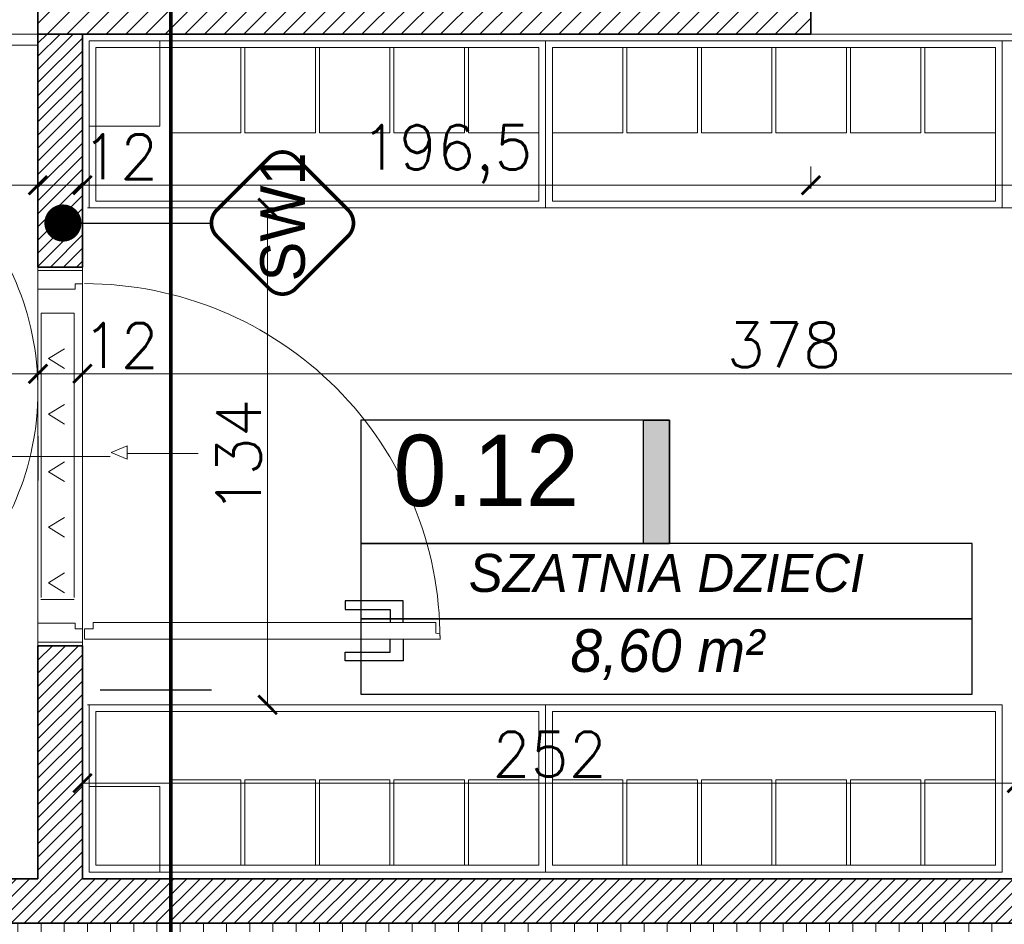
# Model space of a CAD drawing. Header units: millimetres. Extents: x -587 to 33545, y -26688 to 22494.
# Tile 165 of 256: x 10276 to 10541, y 10558 to 10802. Entities that reach past the tile are written whole.
import ezdxf
from ezdxf.lldxf.tags import DXFTag

# ---------------------------------------------------------------- set-up
doc = ezdxf.new("R2010")
doc.units = ezdxf.units.MM
doc.header["$MEASUREMENT"] = 0
doc.linetypes.add('ACAD_ISO10W100', pattern=[18, 12, -3, 0, -3])
for name, color, linetype, lineweight in [('_IS_EKO_kratki transferowe', 160, 'Continuous', 15), ('A_istniejące ściany', 7, 'Continuous', 35), ('A_l.przerywana', 250, 'ICAD_ISO03W100', 9), ('A_opisy', 166, 'Continuous', 15), ('A_projektowane sciany', 5, 'Continuous', 35), ('A_wyposażenie', 7, 'Continuous', 9), ('A_ściany projektowane', 5, 'Continuous', 35), ('l.widokowa', 140, 'Continuous', 15), ('l.wypełnien', 253, 'Continuous', 5), ('szraf1', 8, 'Continuous', 5), ('wymiarowanie', 176, 'Continuous', 9)]:
    doc.layers.add(name, color=color, linetype=linetype, lineweight=lineweight)
for name, color, linetype in [('D-opis', 104, 'Continuous'), ('D-opis-elewacja', 104, 'Continuous'), ('D-opis-elewacje', 104, 'Continuous'), ('stolarka', 1, 'Continuous'), ('tabelki opis', 7, 'Continuous'), ('WYPOSAŻENIE', 1, 'Continuous')]:
    doc.layers.add(name, color=color, linetype=linetype)
doc.styles.add('styl2', font='simplex.shx')
tags = doc.linetypes.add('DASH', pattern=[15, 10, -5]).pattern_tags.tags
tags[6:7] = [DXFTag(74, 4), DXFTag(75, 0), DXFTag(340, '0'), DXFTag(46, 0.0), DXFTag(50, 0.0), DXFTag(44, 0.0), DXFTag(45, 0.0)]
tags[4:5] = [DXFTag(74, 4), DXFTag(75, 0), DXFTag(340, '0'), DXFTag(46, 0.0), DXFTag(50, 0.0), DXFTag(44, 0.0), DXFTag(45, 0.0)]
tags = doc.linetypes.add('ICAD_ISO03W100', pattern=[30, 12, -18]).pattern_tags.tags
tags[6:7] = [DXFTag(74, 4), DXFTag(75, 0), DXFTag(340, '0'), DXFTag(46, 1.0), DXFTag(50, 0.0), DXFTag(44, 0.0), DXFTag(45, 0.0)]
tags[4:5] = [DXFTag(74, 4), DXFTag(75, 0), DXFTag(340, '0'), DXFTag(46, 1.0), DXFTag(50, 0.0), DXFTag(44, 0.0), DXFTag(45, 0.0)]
doc.dimstyles.new('Skala 1-50', dxfattribs={"dimtxt": 12, "dimasz": 5, "dimexe": 1, "dimexo": 1, "dimgap": 1.5, "dimtad": 1, "dimdec": 1, "dimrnd": 0.5, "dimtxsty": 'styl2', "dimblk": 'ARCHTICK', "dimcen": 5, "dimadec": 0, "dimazin": 0, "dimtfac": 1, "dimtdec": 1, "dimtmove": 1, "dimatfit": 3, "dimldrblk": 'ARCHTICK', "dimfxl": 5, "dimfxlon": 1, "dimlwd": -1, "dimlwe": -1, "dimarcsym": 0})

# ---------------------------------------------------------------- blocks, each defined once
blk = doc.blocks.new('FOTEL-K')
at = {"linetype": 'ACAD_ISO10W100'}
for p, q in [((5.633, 7.569), (-5.633, -7.569)), ((7.569, -5.633), (-7.569, 5.633))]:
    blk.add_line(p, q, dxfattribs=at)
for p, q in [((0.222, 4.361), (4.187, 1.41)), ((-0.001, 2.861), (-0.108, 2.718)), ((-0.108, 2.718), (0.638, 2.163)), ((0.798, 2.266), (-0.001, 2.861)), ((1.062, 2.419), (5.201, -0.661)), ((1.629, 2.451), (1.412, 2.159)), ((1.827, 2.303), (1.61, 2.011)), ((-2.741, -0.82), (-2.635, -0.677)), ((-1.941, -1.415), (-2.741, -0.82)), ((-2.635, -0.677), (-1.889, -1.232)), ((6.591, -1.997), (5.367, -1.086)), ((-4.113, -1.465), (-0.148, -4.416)), ((5.289, -1.263), (2.729, -4.704)), ((6.489, -2.135), (5.265, -1.224)), ((2.127, -4.792), (-2.012, -1.712)), ((-1.663, -1.972), (-1.907, -2.301)), ((-1.465, -2.119), (-1.709, -2.448)), ((3.908, -5.603), (2.684, -4.692)), ((3.805, -5.74), (2.581, -4.829))]:
    blk.add_line(p, q)
for points in [[(4.297, 0.733), (4.246, 0.664, -0.414214), (4.065, 0.637), (-0.557, 4.077, -0.414214), (-0.584, 4.258), (-0.532, 4.327, -0.414214), (-0.352, 4.353), (4.271, 0.913, -0.414214)], [(6.473, -0.994), (6.427, -1.056, -0.414214), (6.307, -1.074), (5.103, -0.178, -0.414214), (5.085, -0.058), (5.132, 0.004, -0.414214), (5.252, 0.022), (6.456, -0.874, -0.414214)], [(0.556, -4.295), (0.505, -4.364, -0.414214), (0.324, -4.39), (-4.298, -0.95, -0.414214), (-4.325, -0.769), (-4.273, -0.7, -0.414214), (-4.093, -0.674), (0.53, -4.114, -0.414214)], [(2.811, -5.915), (2.857, -5.853, 0.414214), (2.839, -5.733), (1.636, -4.837, 0.414214), (1.515, -4.855), (1.469, -4.917, 0.414214), (1.487, -5.037), (2.691, -5.933, 0.414214)]]:
    blk.add_lwpolyline(points, format="xyb", close=True)
for points in [[(7.655, -2.789), (6.591, -1.997), (5.464, -3.512), (6.527, -4.304)], [(4.869, -6.532), (3.805, -5.74), (4.933, -4.225), (5.997, -5.017)]]:
    blk.add_lwpolyline(points, close=True)
blk.add_circle((0, 0), 8.291, dxfattribs=at)
for centre, radius, start, end in [((4.045, -3.01), 6.195, 118.7855, 167.9004), ((4.33, -3.223), 6.195, 118.7855, 167.9004), ((4.944, -1.006), 0.43, 323.343, 53.343), ((2.384, -4.447), 0.43, 233.343, 323.343)]:
    blk.add_arc(centre, radius, start, end)
blk = doc.blocks.new('_ArchTick')
at = {"color": 0, "linetype": 'ByBlock', "const_width": 0.15}
blk.add_lwpolyline([(-0.5, -0.5), (0.5, 0.5)], dxfattribs=at)
blk = doc.blocks.new('*D5876')
at = {"layer": 'Defpoints', "color": 0}
for p in [(10066.23, 10734.81), (10280.43, 10726.39), (10280.43, 10706.57)]:
    blk.add_point(p, dxfattribs=at)
at = {"layer": 'wymiarowanie', "color": 0}
for p, q in [((10066.23, 10711.57), (10066.23, 10705.57)), ((10280.43, 10711.57), (10280.43, 10705.57)), ((10066.23, 10706.57), (10280.43, 10706.57))]:
    blk.add_line(p, q, dxfattribs=at)
at = {"layer": 'wymiarowanie', "color": 0, "xscale": 5, "yscale": 5, "zscale": 5, "rotation": 180}
blk.add_blockref('_ArchTick', (10066.23, 10706.57), dxfattribs=at)
at = {"layer": 'wymiarowanie', "color": 0, "xscale": 5, "yscale": 5, "zscale": 5}
blk.add_blockref('_ArchTick', (10280.43, 10706.57), dxfattribs=at)
at = {"layer": 'wymiarowanie', "color": 0, "insert": (10173.33, 10714.22), "char_height": 12, "attachment_point": 5, "style": 'styl2'}
blk.add_mtext('214', dxfattribs=at)
blk = doc.blocks.new('*D5877')
at = {"layer": 'Defpoints', "color": 0}
for p in [(10292.43, 10727.05), (10280.43, 10726.39), (10292.43, 10706.57)]:
    blk.add_point(p, dxfattribs=at)
at = {"layer": 'wymiarowanie', "color": 0}
for p, q in [((10280.43, 10711.57), (10280.43, 10705.57)), ((10292.43, 10711.57), (10292.43, 10705.57)), ((10280.43, 10706.57), (10292.43, 10706.57))]:
    blk.add_line(p, q, dxfattribs=at)
at = {"layer": 'wymiarowanie', "color": 0, "xscale": 5, "yscale": 5, "zscale": 5, "rotation": 180}
blk.add_blockref('_ArchTick', (10280.43, 10706.57), dxfattribs=at)
at = {"layer": 'wymiarowanie', "color": 0, "xscale": 5, "yscale": 5, "zscale": 5}
blk.add_blockref('_ArchTick', (10292.43, 10706.57), dxfattribs=at)
at = {"layer": 'wymiarowanie', "color": 0, "insert": (10302.69, 10714.22), "char_height": 12, "attachment_point": 5, "style": 'styl2'}
blk.add_mtext('12', dxfattribs=at)
blk = doc.blocks.new('*D5878')
at = {"layer": 'Defpoints', "color": 0}
for p in [(10670.47, 10735.78), (10292.43, 10727.05), (10670.47, 10706.57)]:
    blk.add_point(p, dxfattribs=at)
at = {"layer": 'wymiarowanie', "color": 0}
for p, q in [((10292.43, 10711.57), (10292.43, 10705.57)), ((10670.47, 10711.57), (10670.47, 10705.57)), ((10292.43, 10706.57), (10670.47, 10706.57))]:
    blk.add_line(p, q, dxfattribs=at)
at = {"layer": 'wymiarowanie', "color": 0, "xscale": 5, "yscale": 5, "zscale": 5, "rotation": 180}
blk.add_blockref('_ArchTick', (10292.43, 10706.57), dxfattribs=at)
at = {"layer": 'wymiarowanie', "color": 0, "xscale": 5, "yscale": 5, "zscale": 5}
blk.add_blockref('_ArchTick', (10670.47, 10706.57), dxfattribs=at)
at = {"layer": 'wymiarowanie', "color": 0, "insert": (10481.45, 10714.37), "char_height": 12, "attachment_point": 5, "style": 'styl2'}
blk.add_mtext('378', dxfattribs=at)
blk = doc.blocks.new('*D5917')
at = {"layer": 'Defpoints', "color": 0}
for p in [(10342.32, 10751.26), (10344.42, 10751.26), (10344.42, 10617.39)]:
    blk.add_point(p, dxfattribs=at)
at = {"layer": 'wymiarowanie', "color": 0}
for p, q in [((10343.42, 10751.26), (10341.32, 10751.26)), ((10342.32, 10617.39), (10342.32, 10751.26)), ((10343.42, 10617.39), (10341.32, 10617.39))]:
    blk.add_line(p, q, dxfattribs=at)
at = {"layer": 'wymiarowanie', "color": 0, "xscale": 5, "yscale": 5, "zscale": 5}
for p, rotation in [((10342.32, 10751.26), 90), ((10342.32, 10617.39), 270)]:
    blk.add_blockref('_ArchTick', p, dxfattribs=dict(at, rotation=rotation))
at = {"layer": 'wymiarowanie', "color": 0, "insert": (10334.52, 10684.33), "char_height": 12, "attachment_point": 5, "rotation": 90, "style": 'styl2'}
blk.add_mtext('134', dxfattribs=at)
blk = doc.blocks.new('*D6034')
at = {"layer": 'Defpoints', "color": 0}
for p in [(10544.19, 10596.31), (10292.43, 10570.59), (10544.19, 10570.59)]:
    blk.add_point(p, dxfattribs=at)
at = {"layer": 'wymiarowanie', "color": 0}
for p, q in [((10292.43, 10591.31), (10292.43, 10597.31)), ((10544.19, 10591.31), (10544.19, 10597.31)), ((10292.43, 10596.31), (10544.19, 10596.31))]:
    blk.add_line(p, q, dxfattribs=at)
at = {"layer": 'wymiarowanie', "color": 0, "xscale": 5, "yscale": 5, "zscale": 5, "rotation": 180}
blk.add_blockref('_ArchTick', (10292.43, 10596.31), dxfattribs=at)
at = {"layer": 'wymiarowanie', "color": 0, "xscale": 5, "yscale": 5, "zscale": 5}
blk.add_blockref('_ArchTick', (10544.19, 10596.31), dxfattribs=at)
at = {"layer": 'wymiarowanie', "color": 0, "insert": (10418.31, 10604.11), "char_height": 12, "attachment_point": 5, "style": 'styl2'}
blk.add_mtext('252', dxfattribs=at)
blk = doc.blocks.new('*D6038')
at = {"layer": 'Defpoints', "color": 0}
for p in [(10125.49, 10780.62), (10280.43, 10780.62), (10280.43, 10757.37)]:
    blk.add_point(p, dxfattribs=at)
at = {"layer": 'wymiarowanie', "color": 0}
for p, q in [((10125.49, 10762.37), (10125.49, 10756.37)), ((10280.43, 10762.37), (10280.43, 10756.37)), ((10125.49, 10757.37), (10280.43, 10757.37))]:
    blk.add_line(p, q, dxfattribs=at)
at = {"layer": 'wymiarowanie', "color": 0, "xscale": 5, "yscale": 5, "zscale": 5, "rotation": 180}
blk.add_blockref('_ArchTick', (10125.49, 10757.37), dxfattribs=at)
at = {"layer": 'wymiarowanie', "color": 0, "xscale": 5, "yscale": 5, "zscale": 5}
blk.add_blockref('_ArchTick', (10280.43, 10757.37), dxfattribs=at)
at = {"layer": 'wymiarowanie', "color": 0, "insert": (10174.41, 10765.03), "char_height": 12, "attachment_point": 5, "style": 'styl2'}
blk.add_mtext('155', dxfattribs=at)
blk = doc.blocks.new('*D6039')
at = {"layer": 'Defpoints', "color": 0}
for p in [(10280.43, 10780.62), (10292.43, 10780.62), (10292.43, 10757.37)]:
    blk.add_point(p, dxfattribs=at)
at = {"layer": 'wymiarowanie', "color": 0}
for p, q in [((10280.43, 10762.37), (10280.43, 10756.37)), ((10292.43, 10762.37), (10292.43, 10756.37)), ((10280.43, 10757.37), (10292.43, 10757.37))]:
    blk.add_line(p, q, dxfattribs=at)
at = {"layer": 'wymiarowanie', "color": 0, "xscale": 5, "yscale": 5, "zscale": 5, "rotation": 180}
blk.add_blockref('_ArchTick', (10280.43, 10757.37), dxfattribs=at)
at = {"layer": 'wymiarowanie', "color": 0, "xscale": 5, "yscale": 5, "zscale": 5}
blk.add_blockref('_ArchTick', (10292.43, 10757.37), dxfattribs=at)
at = {"layer": 'wymiarowanie', "color": 0, "insert": (10302.56, 10765.03), "char_height": 12, "attachment_point": 5, "style": 'styl2'}
blk.add_mtext('12', dxfattribs=at)
blk = doc.blocks.new('*D6040')
at = {"layer": 'Defpoints', "color": 0}
for p in [(10292.43, 10780.62), (10488.71, 10780.62), (10488.71, 10757.37)]:
    blk.add_point(p, dxfattribs=at)
at = {"layer": 'wymiarowanie', "color": 0}
for p, q in [((10292.43, 10762.37), (10292.43, 10756.37)), ((10488.71, 10762.37), (10488.71, 10756.37)), ((10292.43, 10757.37), (10488.71, 10757.37))]:
    blk.add_line(p, q, dxfattribs=at)
at = {"layer": 'wymiarowanie', "color": 0, "xscale": 5, "yscale": 5, "zscale": 5, "rotation": 180}
blk.add_blockref('_ArchTick', (10292.43, 10757.37), dxfattribs=at)
at = {"layer": 'wymiarowanie', "color": 0, "xscale": 5, "yscale": 5, "zscale": 5}
blk.add_blockref('_ArchTick', (10488.71, 10757.37), dxfattribs=at)
at = {"layer": 'wymiarowanie', "color": 0, "insert": (10390.57, 10765.73), "char_height": 12, "attachment_point": 5, "style": 'styl2'}
blk.add_mtext('196,5', dxfattribs=at)
blk = doc.blocks.new('*D6041')
at = {"layer": 'Defpoints', "color": 0}
for p in [(10488.71, 10780.62), (10643.65, 10780.62), (10643.65, 10757.37)]:
    blk.add_point(p, dxfattribs=at)
at = {"layer": 'wymiarowanie', "color": 0}
for p, q in [((10488.71, 10762.37), (10488.71, 10756.37)), ((10643.65, 10762.37), (10643.65, 10756.37)), ((10488.71, 10757.37), (10643.65, 10757.37))]:
    blk.add_line(p, q, dxfattribs=at)
at = {"layer": 'wymiarowanie', "color": 0, "xscale": 5, "yscale": 5, "zscale": 5, "rotation": 180}
blk.add_blockref('_ArchTick', (10488.71, 10757.37), dxfattribs=at)
at = {"layer": 'wymiarowanie', "color": 0, "xscale": 5, "yscale": 5, "zscale": 5}
blk.add_blockref('_ArchTick', (10643.65, 10757.37), dxfattribs=at)
at = {"layer": 'wymiarowanie', "color": 0, "insert": (10595.47, 10765.28), "char_height": 12, "attachment_point": 5, "style": 'styl2'}
blk.add_mtext('155', dxfattribs=at)
blk = doc.blocks.new('*D6196')
at = {"layer": 'Defpoints', "color": 0}
for p in [(10280.43, 10798.06), (10241.04, 10735.33), (10280.43, 10735.33)]:
    blk.add_point(p, dxfattribs=at)
at = {"layer": 'wymiarowanie', "color": 0}
for p, q in [((10246.04, 10798.06), (10240.04, 10798.06)), ((10241.04, 10798.06), (10241.04, 10735.33)), ((10246.04, 10735.33), (10240.04, 10735.33))]:
    blk.add_line(p, q, dxfattribs=at)
at = {"layer": 'wymiarowanie', "color": 0, "xscale": 5, "yscale": 5, "zscale": 5}
for p, rotation in [((10241.04, 10798.06), 90), ((10241.04, 10735.33), 270)]:
    blk.add_blockref('_ArchTick', p, dxfattribs=dict(at, rotation=rotation))
at = {"layer": 'wymiarowanie', "color": 0, "insert": (10232.69, 10766.69), "char_height": 12, "attachment_point": 5, "rotation": 90, "style": 'styl2'}
blk.add_mtext('62,5', dxfattribs=at)
blk = doc.blocks.new('*D6197')
at = {"layer": 'Defpoints', "color": 0}
for p in [(10280.43, 10735.33), (10241.04, 10633.33), (10280.43, 10633.33)]:
    blk.add_point(p, dxfattribs=at)
at = {"layer": 'wymiarowanie', "color": 0}
for p, q in [((10246.04, 10735.33), (10240.04, 10735.33)), ((10241.04, 10735.33), (10241.04, 10633.33)), ((10246.04, 10633.33), (10240.04, 10633.33))]:
    blk.add_line(p, q, dxfattribs=at)
at = {"layer": 'wymiarowanie', "color": 0, "xscale": 5, "yscale": 5, "zscale": 5}
for p, rotation in [((10241.04, 10735.33), 90), ((10241.04, 10633.33), 270)]:
    blk.add_blockref('_ArchTick', p, dxfattribs=dict(at, rotation=rotation))
at = {"layer": 'wymiarowanie', "color": 0, "insert": (10233.24, 10713.15), "char_height": 12, "attachment_point": 5, "rotation": 90, "style": 'styl2'}
blk.add_mtext('102', dxfattribs=at)
blk = doc.blocks.new('*D6198')
at = {"layer": 'Defpoints', "color": 0}
for p in [(10280.43, 10633.33), (10241.04, 10570.59), (10280.43, 10570.59)]:
    blk.add_point(p, dxfattribs=at)
at = {"layer": 'wymiarowanie', "color": 0}
for p, q in [((10246.04, 10633.33), (10240.04, 10633.33)), ((10241.04, 10633.33), (10241.04, 10570.59)), ((10246.04, 10570.59), (10240.04, 10570.59))]:
    blk.add_line(p, q, dxfattribs=at)
at = {"layer": 'wymiarowanie', "color": 0, "xscale": 5, "yscale": 5, "zscale": 5}
for p, rotation in [((10241.04, 10633.33), 90), ((10241.04, 10570.59), 270)]:
    blk.add_blockref('_ArchTick', p, dxfattribs=dict(at, rotation=rotation))
at = {"layer": 'wymiarowanie', "color": 0, "insert": (10232.69, 10601.96), "char_height": 12, "attachment_point": 5, "rotation": 90, "style": 'styl2'}
blk.add_mtext('62,5', dxfattribs=at)
blk = doc.blocks.new('*D6199')
at = {"layer": 'Defpoints', "color": 0}
for p in [(10280.43, 10570.59), (10241.04, 10558.59), (10270.21, 10558.59)]:
    blk.add_point(p, dxfattribs=at)
at = {"layer": 'wymiarowanie', "color": 0}
for p, q in [((10246.04, 10570.59), (10240.04, 10570.59)), ((10241.04, 10570.59), (10241.04, 10558.59)), ((10246.04, 10558.59), (10240.04, 10558.59))]:
    blk.add_line(p, q, dxfattribs=at)
at = {"layer": 'wymiarowanie', "color": 0, "xscale": 5, "yscale": 5, "zscale": 5}
for p, rotation in [((10241.04, 10570.59), 90), ((10241.04, 10558.59), 270)]:
    blk.add_blockref('_ArchTick', p, dxfattribs=dict(at, rotation=rotation))
at = {"layer": 'wymiarowanie', "color": 0, "insert": (10233.39, 10548.4), "char_height": 12, "attachment_point": 5, "rotation": 90, "style": 'styl2'}
blk.add_mtext('12', dxfattribs=at)
blk = doc.blocks.new('_Dot')
at = {"color": 0, "linetype": 'ByBlock', "lineweight": -2}
blk.add_line((-0.5, 0), (-1, 0), dxfattribs=at)
at = {"color": 0, "linetype": 'ByBlock', "const_width": 0.5}
blk.add_lwpolyline([(-0.25, 0, 1), (0.25, 0, 1)], format="xyb", close=True, dxfattribs=at)
blk = doc.blocks.new('kratki nawiewne')
at = {"layer": '_IS_EKO_kratki transferowe', "color": 252}
for p, q in [((9281.01, 11206.53), (9281.01, 11197.62)), ((9281.01, 11206.53), (9281.01, 11197.62)), ((9358.09, 11206.51), (9281.51, 11206.51)), ((9358.09, 11197.61), (9358.09, 11206.51)), ((9281.51, 11197.61), (9358.09, 11197.61)), ((9281.51, 11197.61), (9358.09, 11197.61)), ((9318.82, 11183.33), (9320.6, 11187.6)), ((9318.82, 11183.33), (9320.6, 11187.6)), ((9322.38, 11183.33), (9320.6, 11187.6)), ((9322.38, 11183.33), (9320.6, 11187.6)), ((9318.82, 11183.33), (9322.38, 11183.33)), ((9318.82, 11183.33), (9322.38, 11183.33)), ((9320.35, 11175.71), (9320.35, 11183.33)), ((9320.35, 11164.15), (9320.35, 11183.33))]:
    blk.add_line(p, q, dxfattribs=at)
at = {"layer": '_IS_EKO_kratki transferowe', "color": 252, "lineweight": 15}
for p, q in [((9285.5, 11204.53), (9282.84, 11200.22)), ((9285.5, 11204.53), (9282.84, 11200.22)), ((9285.5, 11204.53), (9288.16, 11200.22)), ((9285.5, 11204.53), (9288.16, 11200.22)), ((9300.47, 11204.53), (9297.81, 11200.22)), ((9300.47, 11204.53), (9297.81, 11200.22)), ((9300.47, 11204.53), (9303.13, 11200.22)), ((9300.47, 11204.53), (9303.13, 11200.22)), ((9315.44, 11204.53), (9312.78, 11200.22)), ((9315.44, 11204.53), (9312.78, 11200.22)), ((9315.44, 11204.53), (9318.11, 11200.22)), ((9315.44, 11204.53), (9318.11, 11200.22)), ((9330.91, 11204.51), (9328.25, 11200.2)), ((9330.91, 11204.51), (9328.25, 11200.2)), ((9330.91, 11204.51), (9333.57, 11200.2)), ((9330.91, 11204.51), (9333.57, 11200.2)), ((9345.89, 11204.51), (9343.22, 11200.2)), ((9345.89, 11204.51), (9343.22, 11200.2)), ((9345.89, 11204.51), (9348.55, 11200.2)), ((9345.89, 11204.51), (9348.55, 11200.2))]:
    blk.add_line(p, q, dxfattribs=at)

msp = doc.modelspace()

# ---------------------------------------------------------------- hatches: boundary and pattern name
at = {"layer": 'l.wypełnien'}
h = msp.add_hatch(dxfattribs=at)
h.set_pattern_fill('ANSI31', color=256, scale=30, style=0)
h.set_pattern_definition([(45, (0, 6.0705), (-2.6516504, 2.6516504), [])])
h.paths.add_polyline_path([(11009.41, 10814.15), (11009.41, 10798.06), (11103.57, 10798.06), (11103.57, 10822.61), (11178.57, 10822.61), (11178.57, 10798.06), (11191.45, 10798.06), (11191.45, 10840.39), (11169.43, 10840.39), (11169.43, 11140.39), (11169.43, 11337.39), (11249.87, 11337.39), (11249.87, 11352.63), (11249.87, 11364.48), (11249.87, 11380.57), (11169.43, 11380.57), (11126.25, 11380.57), (11126.25, 11140.39), (11126.25, 10840.39), (11009.41, 10840.39), (11009.41, 10826)])
h.paths.add_polyline_path([(11404.81, 11380.57), (11404.81, 11337.39), (11602.93, 11337.39), (11602.93, 11380.57)])
h.paths.add_polyline_path([(10316.23, 10798.06), (10406.43, 10798.06), (10425.43, 10798.06), (10444.43, 10798.06), (10463.43, 10798.06), (10488.71, 10798.06), (10488.71, 10814.15), (10488.71, 10826), (10488.71, 10840.39), (10316.23, 10840.39)])
h.paths.add_polyline_path([(10717.86, 10798.06), (10854.47, 10798.06), (10854.47, 10840.39), (10717.86, 10840.39)])
h.paths.add_polyline_path([(10643.65, 10840.39), (10643.65, 10826), (10643.65, 10814.15), (10643.65, 10798.06), (10717.86, 10798.06), (10717.86, 10840.39)])
h.paths.add_polyline_path([(11757.87, 11380.57), (11757.87, 11337.39), (11799.42, 11337.39), (11799.42, 11380.57)])
h.paths.add_polyline_path([(10280.43, 10840.39), (10280.43, 10798.06), (10316.23, 10798.06), (10316.23, 10840.39)])
h = msp.add_hatch(dxfattribs=at)
h.set_pattern_fill('ANSI31', color=5, scale=20, style=0)
h.set_pattern_definition([(45, (0, 6.0705), (-1.76776695, 1.76776695), [])])
h.paths.add_polyline_path([(10002.23, 10558.59), (10002.23, 10570.59), (10182.4, 10570.59), (10259.5, 10570.59), (10280.43, 10570.59), (10280.43, 10633.33), (10292.43, 10633.33), (10292.43, 10570.59), (10316.23, 10570.59), (10316.23, 10558.59)])
h.paths.add_polyline_path([(10544.19, 10558.59), (10544.19, 10570.59), (10316.23, 10570.59), (10292.43, 10570.59), (10316.23, 10570.59), (10316.23, 10570.59), (10316.23, 10558.59)])
h.paths.add_polyline_path([(10280.43, 10798.06), (10280.43, 10735.33), (10292.43, 10735.33), (10292.43, 10798.06)])
h = msp.add_hatch(dxfattribs=at)
h.set_pattern_fill('ANSI37', color=254, scale=50, angle=45, style=0)
h.set_pattern_definition([(90, (0, 6.0705), (-6.25, 4e-16), []), (180, (0, 6.0705), (-8e-16, -6.25), [])])
h.paths.add_polyline_path([(11082.39, 10408.71), (9748.23, 10408.71), (9748.23, 10558.59), (11082.39, 10558.59)])
h.paths.add_polyline_path([(10967.23, 10460.22), (10802.49, 10460.22), (10802.49, 10439.95), (10967.23, 10439.95)], flags=16)
h.paths.add_polyline_path([(10967.23, 10480.5), (10885.65, 10480.5), (10802.49, 10480.5), (10802.49, 10460.22), (10967.23, 10460.22)], flags=16)
h.paths.add_polyline_path([(10552.67, 10506.2), (10471.1, 10506.2), (10387.94, 10506.2), (10387.94, 10485.93), (10552.67, 10485.93)], flags=16)
h.paths.add_polyline_path([(10552.67, 10485.93), (10387.94, 10485.93), (10387.94, 10465.65), (10552.67, 10465.65)], flags=16)
h.paths.add_polyline_path([(10885.65, 10513.76), (10802.49, 10513.76), (10802.49, 10480.5), (10885.65, 10480.5)], flags=16)
h.paths.add_polyline_path([(10471.1, 10539.47), (10387.94, 10539.47), (10387.94, 10506.2), (10471.1, 10506.2)], flags=16)
h.paths.add_polyline_path([(10137.67, 10524.15, 0.414214), (10130.59, 10524.15), (10116.45, 10510, 0.414214), (10116.45, 10502.93), (10130.59, 10488.79, 0.414214), (10137.67, 10488.79), (10151.81, 10502.93, 0.414214), (10151.81, 10510)], flags=16)
h.paths.add_polyline_path([(10330.53, 10472.91, 0.414214), (10323.46, 10472.91), (10309.32, 10458.77, 0.414214), (10309.32, 10451.7), (10323.46, 10437.56, 0.414214), (10330.53, 10437.56), (10344.68, 10451.7, 0.414214), (10344.68, 10458.77)], flags=16)
h.paths.add_polyline_path([(11080.91, 10486.09), (11047.58, 10486.09), (11047.58, 10473.09), (11080.91, 10473.09)], flags=16)
h.paths.add_polyline_path([(11080.91, 10499.09), (11047.58, 10499.09), (11047.58, 10486.09), (11080.91, 10486.09)], flags=16)
h.paths.add_polyline_path([(9951.23, 10551.89), (9938.23, 10551.89), (9938.23, 10525.89), (9951.23, 10525.89)], flags=16)
h.paths.add_polyline_path([(9964.23, 10551.89), (9951.23, 10551.89), (9951.23, 10525.89), (9964.23, 10525.89)], flags=16)
h.paths.add_polyline_path([(10608.19, 10551.89), (10595.19, 10551.89), (10595.19, 10525.89), (10608.19, 10525.89)], flags=16)
h.paths.add_polyline_path([(11047.58, 10499.09), (11034.58, 10499.09), (11034.58, 10473.09), (11047.58, 10473.09), (11047.58, 10486.09)], flags=16)
h.paths.add_polyline_path([(9964.23, 10525.89), (9951.23, 10525.89), (9938.23, 10525.89), (9938.23, 10512.89), (9964.23, 10512.89)], flags=16)
h.paths.add_polyline_path([(10608.19, 10525.89), (10595.19, 10525.89), (10582.19, 10525.89), (10582.19, 10512.89), (10608.19, 10512.89)], flags=16)
h.paths.add_polyline_path([(10595.19, 10551.89), (10582.19, 10551.89), (10582.19, 10525.89), (10595.19, 10525.89)], flags=16)
at = {"layer": 'tabelki opis'}
msp.add_hatch(color=252, dxfattribs=at).paths.add_polyline_path([(10450.57, 10660.83), (10450.57, 10694.1), (10443.61, 10694.1), (10443.61, 10660.83)])

# ---------------------------------------------------------------- linework, layer by layer
at = {"color": 5, "lineweight": 9}
for points in [[(10290.46, 10729.33), (10290.46, 10730.84), (10292.43, 10730.84), (10292.43, 10734.38), (10280.43, 10734.38), (10280.43, 10729.33), (10290.46, 10729.33)], [(10290.46, 10639.38), (10290.46, 10637.86), (10292.43, 10637.86), (10292.43, 10634.33), (10280.43, 10634.33), (10280.43, 10639.38), (10290.46, 10639.38)]]:
    msp.add_lwpolyline(points, dxfattribs=at)
at = {"layer": 'A_istniejące ściany', "color": 7}
for points in [[(10280.43, 10840.39), (10280.43, 10798.06)], [(10488.71, 10798.06), (10488.71, 10840.39)], [(10280.43, 10814.15), (10280.43, 10798.06)], [(10488.71, 10814.15), (10488.71, 10798.06)], [(10280.43, 10798.06), (10488.71, 10798.06)], [(10488.71, 10798.06), (10280.43, 10798.06)]]:
    msp.add_lwpolyline(points, dxfattribs=at)
at = {"layer": 'A_l.przerywana', "color": 5, "ltscale": 0.3}
msp.add_line((10292.43, 10737.5), (10292.43, 10633.33), dxfattribs=at)
at = {"layer": 'A_l.przerywana', "color": 7, "ltscale": 0.3}
for points in [[(10280.43, 10798.06), (10125.49, 10798.06)], [(10643.65, 10798.06), (10488.71, 10798.06)]]:
    msp.add_lwpolyline(points, dxfattribs=at)
at = {"layer": 'A_l.przerywana', "color": 5, "ltscale": 0.3}
for points in [[(10280.43, 10735.33), (10292.43, 10735.33)], [(10292.43, 10633.33), (10280.43, 10633.33), (10280.43, 10735.33), (10292.43, 10735.33)], [(10292.43, 10633.33), (10280.43, 10633.33)]]:
    msp.add_lwpolyline(points, dxfattribs=at)
at = {"layer": 'A_opisy'}
msp.add_line((10299.85, 10684.33), (10244.85, 10684.33), dxfattribs=at)
at = {"layer": 'A_projektowane sciany', "color": 5}
for p, q in [((10292.43, 10735.33), (10280.43, 10735.33)), ((10292.43, 10633.33), (10280.43, 10633.33))]:
    msp.add_line(p, q, dxfattribs=at)
for points in [[(10280.43, 10570.59), (10002.23, 10570.59)], [(10292.43, 10570.59), (10544.19, 10570.59)], [(10544.19, 10558.59), (10002.23, 10558.59)]]:
    msp.add_lwpolyline(points, dxfattribs=at)
at = {"layer": 'A_wyposażenie', "ltscale": 0.3}
for points in [[(10293.74, 10751.26), (10417.24, 10751.26), (10417.24, 10796.26), (10294.24, 10796.26), (10294.24, 10751.26)], [(10416.74, 10751.26), (10540.24, 10751.26), (10540.24, 10796.26), (10417.24, 10796.26), (10417.24, 10751.26)], [(10539.74, 10751.26), (10663.24, 10751.26), (10663.24, 10796.26), (10540.24, 10796.26), (10540.24, 10751.26)], [(10293.74, 10617.39), (10417.24, 10617.39), (10417.24, 10572.39), (10294.24, 10572.39), (10294.24, 10617.39)], [(10416.74, 10617.39), (10540.24, 10617.39), (10540.24, 10572.39), (10417.24, 10572.39), (10417.24, 10617.39)]]:
    msp.add_lwpolyline(points, dxfattribs=at)
at = {"layer": 'A_wyposażenie', "linetype": 'ICAD_ISO03W100', "ltscale": 0.3}
for points in [[(10294.23, 10773.26), (10294.23, 10796.26), (10313.23, 10796.26), (10313.23, 10773.26)], [(10296.04, 10753.06), (10415.44, 10753.06), (10415.44, 10794.46), (10296.04, 10794.46)], [(10316.12, 10771.46), (10316.12, 10794.46), (10335.12, 10794.46), (10335.12, 10771.46)], [(10336.2, 10771.46), (10336.2, 10794.46), (10355.2, 10794.46), (10355.2, 10771.46)], [(10356.28, 10771.46), (10356.28, 10794.46), (10375.28, 10794.46), (10375.28, 10771.46)], [(10376.36, 10771.46), (10376.36, 10794.46), (10395.36, 10794.46), (10395.36, 10771.46)], [(10396.44, 10794.46), (10396.44, 10771.46), (10415.44, 10771.46), (10415.44, 10794.46)], [(10419.04, 10753.06), (10538.44, 10753.06), (10538.44, 10794.46), (10419.04, 10794.46)], [(10419.04, 10771.46), (10419.04, 10794.46), (10438.04, 10794.46), (10438.04, 10771.46)], [(10439.12, 10771.46), (10439.12, 10794.46), (10458.12, 10794.46), (10458.12, 10771.46)], [(10459.2, 10771.46), (10459.2, 10794.46), (10478.2, 10794.46), (10478.2, 10771.46)], [(10479.28, 10771.46), (10479.28, 10794.46), (10498.28, 10794.46), (10498.28, 10771.46)], [(10499.36, 10771.46), (10499.36, 10794.46), (10518.36, 10794.46), (10518.36, 10771.46)], [(10519.44, 10794.46), (10519.44, 10771.46), (10538.44, 10771.46), (10538.44, 10794.46)], [(10296.04, 10615.59), (10415.44, 10615.59), (10415.44, 10574.19), (10296.04, 10574.19)], [(10419.04, 10615.59), (10538.44, 10615.59), (10538.44, 10574.19), (10419.04, 10574.19)], [(10316.12, 10597.19), (10316.12, 10574.19), (10335.12, 10574.19), (10335.12, 10597.19)], [(10336.2, 10597.19), (10336.2, 10574.19), (10355.2, 10574.19), (10355.2, 10597.19)], [(10356.28, 10597.19), (10356.28, 10574.19), (10375.28, 10574.19), (10375.28, 10597.19)], [(10376.36, 10597.19), (10376.36, 10574.19), (10395.36, 10574.19), (10395.36, 10597.19)], [(10396.44, 10574.19), (10396.44, 10597.19), (10415.44, 10597.19), (10415.44, 10574.19)], [(10419.04, 10597.19), (10419.04, 10574.19), (10438.04, 10574.19), (10438.04, 10597.19)], [(10439.12, 10597.19), (10439.12, 10574.19), (10458.12, 10574.19), (10458.12, 10597.19)], [(10459.2, 10597.19), (10459.2, 10574.19), (10478.2, 10574.19), (10478.2, 10597.19)], [(10479.28, 10597.19), (10479.28, 10574.19), (10498.28, 10574.19), (10498.28, 10597.19)], [(10499.36, 10597.19), (10499.36, 10574.19), (10518.36, 10574.19), (10518.36, 10597.19)], [(10519.44, 10574.19), (10519.44, 10597.19), (10538.44, 10597.19), (10538.44, 10574.19)], [(10294.23, 10595.39), (10294.23, 10572.39), (10313.23, 10572.39), (10313.23, 10595.39)]]:
    msp.add_lwpolyline(points, close=True, dxfattribs=at)
at = {"layer": 'A_ściany projektowane', "color": 5}
for p, q in [((10280.43, 10798.06), (10280.43, 10735.33)), ((10292.43, 10798.06), (10292.43, 10735.33)), ((10280.43, 10633.33), (10280.43, 10570.59)), ((10292.43, 10633.33), (10292.43, 10570.59))]:
    msp.add_line(p, q, dxfattribs=at)
at = {"layer": 'D-opis', "color": 1, "linetype": 'DASH', "lineweight": 0, "ltscale": 2.5, "const_width": 1}
msp.add_lwpolyline([(10316.23, 9438.08), (10316.23, 10983.42)], dxfattribs=at)
at = {"layer": 'D-opis-elewacja', "color": 5}
for points in [[(10297.17, 10747.18), (10307.17, 10747.18), (10327.17, 10747.18)], [(10297.17, 10621.48), (10307.17, 10621.48), (10327.17, 10621.48)]]:
    msp.add_lwpolyline(points, dxfattribs=at)
at = {"layer": 'D-opis-elewacje', "color": 5, "const_width": 1}
msp.add_lwpolyline([(10349.85, 10729.5), (10363.99, 10743.64, 0.414214), (10363.99, 10750.71), (10349.85, 10764.85, 0.414214), (10342.78, 10764.85), (10328.64, 10750.71, 0.414214), (10328.64, 10743.64), (10342.78, 10729.5, 0.414214)], format="xyb", close=True, dxfattribs=at)
at = {"layer": 'l.widokowa', "color": 7}
msp.add_lwpolyline([(10125.49, 10798.06), (10125.49, 10795.06), (10280.43, 10795.06)], dxfattribs=at)
at = {"layer": 'stolarka', "color": 5}
for points in [[(10378.86, 10639.6), (10378.86, 10645.4), (10363.2, 10645.4), (10363.2, 10643.08), (10375.38, 10643.08), (10375.38, 10639.6)], [(10378.86, 10635.08), (10378.86, 10629.27), (10363.2, 10629.27), (10363.2, 10631.6), (10375.38, 10631.6), (10375.38, 10635.08)]]:
    msp.add_lwpolyline(points, dxfattribs=at)
at = {"layer": 'stolarka', "color": 5, "lineweight": 9}
msp.add_lwpolyline([(10293.01, 10637.86), (10293.01, 10635.08), (10388.78, 10635.08), (10388.76, 10636.58), (10387.61, 10636.76), (10387.61, 10639.6), (10295.31, 10639.6), (10295.31, 10637.86), (10293.01, 10637.86)], dxfattribs=at)
at = {"layer": 'stolarka', "color": 5, "linetype": 'ICAD_ISO03W100', "lineweight": 13, "ltscale": 0.3}
msp.add_arc((10293.01, 10635.08), 95.77, 359.9469, 89.9997, dxfattribs=at)
at = {"layer": 'tabelki opis', "color": 7}
for points in [[(10450.57, 10694.1), (10367.41, 10694.1), (10367.41, 10660.83), (10450.57, 10660.83), (10450.57, 10694.1)], [(10367.41, 10640.56), (10532.15, 10640.56), (10532.15, 10660.83), (10367.41, 10660.83), (10367.41, 10640.56)], [(10367.41, 10620.28), (10532.15, 10620.28), (10532.15, 10640.56), (10367.41, 10640.56), (10367.41, 10620.28)]]:
    msp.add_lwpolyline(points, dxfattribs=at)
at = {"layer": 'tabelki opis'}
msp.add_lwpolyline([(10450.57, 10660.83), (10443.61, 10660.83), (10443.61, 10694.1), (10450.57, 10694.1)], close=True, dxfattribs=at)
at = {"layer": 'WYPOSAŻENIE', "color": 7}
msp.add_line((10280.43, 10689.8), (10280.44, 10677.8), dxfattribs=at)

# ---------------------------------------------------------------- block references
at = {"layer": 'D-opis-elewacja', "color": 5, "xscale": -10, "yscale": 10, "zscale": 10}
msp.add_blockref('_Dot', (10287.17, 10747.18), dxfattribs=at)
at = {"layer": 'szraf1', "color": 7, "linetype": 'ByBlock', "xscale": -9.036144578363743, "yscale": 9.03614457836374, "zscale": 9.036144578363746, "rotation": -169.6209984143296}
msp.add_blockref('FOTEL-K', (10205.51, 10701.96), dxfattribs=at)
at = {"layer": 'wymiarowanie', "rotation": 90.00000007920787}
msp.add_blockref('kratki nawiewne', (21487.77, 1364.77), dxfattribs=at)

# ---------------------------------------------------------------- texts
at = {"layer": 'tabelki opis', "color": 7, "attachment_point": 1}
for s, insert, char_height, width in [('{\\fCentury Gothic|b0|i0|c238|p34;0.12}', (10376.25, 10690.14), 19.2, 56.7), ('\\pxqc;{\\fCentury Gothic|b0|i1|c238|p34;SZATNIA DZIECI}', (10367.41, 10658.07), 10.24, 164.736), ('{\\fCentury Gothic|b0|i1|c238|p34;8,60 m²}', (10423.88, 10637.79), 11.52, 68.7387)]:
    msp.add_mtext(s, dxfattribs=dict(at, insert=insert, char_height=char_height, width=width))
at = {"layer": 'wymiarowanie', "color": 5, "insert": (10340.35, 10731.45), "char_height": 12, "width": 36.658, "attachment_point": 1, "rotation": 90}
msp.add_mtext('{\\fCentury Gothic|b0|i0|c238|p0;SW1}', dxfattribs=at)

# ---------------------------------------------------------------- dimensions: what is measured, and where the dimension line sits
at = {"layer": 'wymiarowanie'}
for base, p1, p2, picture, middle in [((10241.04, 10735.33), (10280.43, 10798.06), (10280.43, 10735.33), '*D6196', (10232.69, 10766.69)), ((10342.32, 10751.26), (10344.42, 10617.39), (10344.42, 10751.26), '*D5917', (10334.52, 10684.33)), ((10241.04, 10570.59), (10280.43, 10633.33), (10280.43, 10570.59), '*D6198', (10232.69, 10601.96))]:
    dim = msp.add_linear_dim(base=base, p1=p1, p2=p2, angle=90, dimstyle='Skala 1-50', dxfattribs=at)
    dim.commit()
    dim.dimension.update_dxf_attribs({"geometry": picture, "text_midpoint": middle})
for base, p1, p2, picture, middle in [((10280.43, 10757.37), (10125.49, 10780.62), (10280.43, 10780.62), '*D6038', (10174.41, 10757.37)), ((10292.43, 10757.37), (10280.43, 10780.62), (10292.43, 10780.62), '*D6039', (10302.56, 10757.37)), ((10643.65, 10757.37), (10488.71, 10780.62), (10643.65, 10780.62), '*D6041', (10595.47, 10757.62)), ((10292.43, 10706.57), (10280.43, 10726.39), (10292.43, 10727.05), '*D5877', (10302.69, 10706.57))]:
    dim = msp.add_linear_dim(base=base, p1=p1, p2=p2, dimstyle='Skala 1-50', dxfattribs=at)
    dim.commit()
    dim.dimension.update_dxf_attribs({"geometry": picture, "text_midpoint": middle, "dimtype": 160})
for base, p1, p2, picture, middle in [((10488.71, 10757.37), (10292.43, 10780.62), (10488.71, 10780.62), '*D6040', (10390.57, 10765.73)), ((10670.47, 10706.57), (10292.43, 10727.05), (10670.47, 10735.78), '*D5878', (10481.45, 10714.37)), ((10280.43, 10706.57), (10066.23, 10734.81), (10280.43, 10726.39), '*D5876', (10173.33, 10714.22)), ((10544.19, 10596.31), (10292.43, 10570.59), (10544.19, 10570.59), '*D6034', (10418.31, 10604.11))]:
    dim = msp.add_linear_dim(base=base, p1=p1, p2=p2, dimstyle='Skala 1-50', dxfattribs=at)
    dim.commit()
    dim.dimension.update_dxf_attribs({"geometry": picture, "text_midpoint": middle})
for base, p1, p2, picture, middle in [((10241.04, 10633.33), (10280.43, 10735.33), (10280.43, 10633.33), '*D6197', (10241.04, 10713.15)), ((10241.04, 10558.59), (10280.43, 10570.59), (10270.21, 10558.59), '*D6199', (10241.04, 10548.4))]:
    dim = msp.add_linear_dim(base=base, p1=p1, p2=p2, angle=90, dimstyle='Skala 1-50', dxfattribs=at)
    dim.commit()
    dim.dimension.update_dxf_attribs({"geometry": picture, "text_midpoint": middle, "dimtype": 160})

doc.saveas('drawing.dxf')
